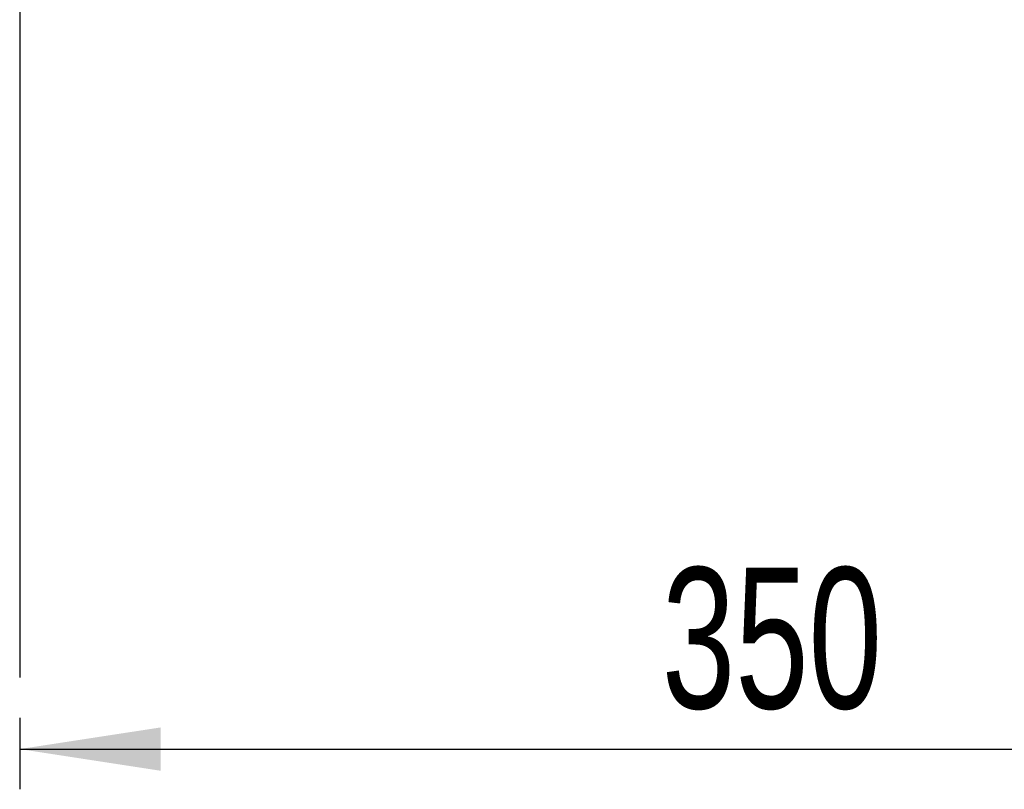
# Model space of a CAD drawing. Header units: millimetres. Extents: x 5 to 517, y 5 to 292.
# Tile 25 of 98: x 166 to 190, y 27 to 46. Entities that reach past the tile are written whole.
import ezdxf

# ---------------------------------------------------------------- set-up
doc = ezdxf.new("R2010")
doc.units = ezdxf.units.MM
doc.layers.add('图框', color=7, linetype='Continuous')
doc.styles.add('SLDTEXTSTYLE1', font='TXT', dxfattribs={"width": 0.7})
doc.dimstyles.new('SLDDIMSTYLE0', dxfattribs={"dimtxt": 3.5, "dimasz": 3.5, "dimexe": 0, "dimexo": 0.0625, "dimgap": 0.875, "dimtad": 2, "dimlfac": 10, "dimrnd": 1e-09, "dimzin": 12, "dimdsep": 46, "dimtxsty": 'SLDTEXTSTYLE1', "dimsah": 1, "dimcen": 0.09, "dimadec": 0, "dimazin": 3, "dimtfac": 1, "dimtofl": 0, "dimtmove": 0, "dimatfit": 3, "dimfxl": 0, "dimfrac": 2, "dimtolj": 1, "dimtzin": 12, "dimarcsym": 0})

# ---------------------------------------------------------------- blocks, each defined once
blk = doc.blocks.new('_D_24')
at = {"layer": '图框'}
for p, q in [((165.885, 28.598), (165.885, 26.818)), ((200.885, 28.598), (200.885, 26.818)), ((165.885, 27.818), (200.885, 27.818))]:
    blk.add_line(p, q, dxfattribs=at)
for points in [[(165.885, 27.818), (169.385, 27.279), (169.385, 28.356)], [(200.885, 27.818), (197.385, 28.356), (197.385, 27.279)]]:
    blk.add_solid(points, dxfattribs=at)
at = {"layer": '图框', "insert": (181.831, 32.33), "char_height": 3.5, "attachment_point": 1, "style": 'SLDTEXTSTYLE1'}
blk.add_mtext('350', dxfattribs=at)

msp = doc.modelspace()

# ---------------------------------------------------------------- linework, layer by layer
at = {"layer": '图框'}
msp.add_line((165.8846, 56.8179), (165.8846, 29.5975), dxfattribs=at)

# ---------------------------------------------------------------- dimensions: what is measured, and where the dimension line sits
dim = msp.add_linear_dim(base=(200.8846, 27.8179), p1=(165.8846, 29.5975), p2=(200.8846, 29.5975), dimstyle='SLDDIMSTYLE0', dxfattribs=at)
dim.commit()
dim.dimension.update_dxf_attribs({"geometry": '_D_24', "text_midpoint": (184.1355, 27.8179), "dimtype": 160})

doc.saveas('drawing.dxf')
